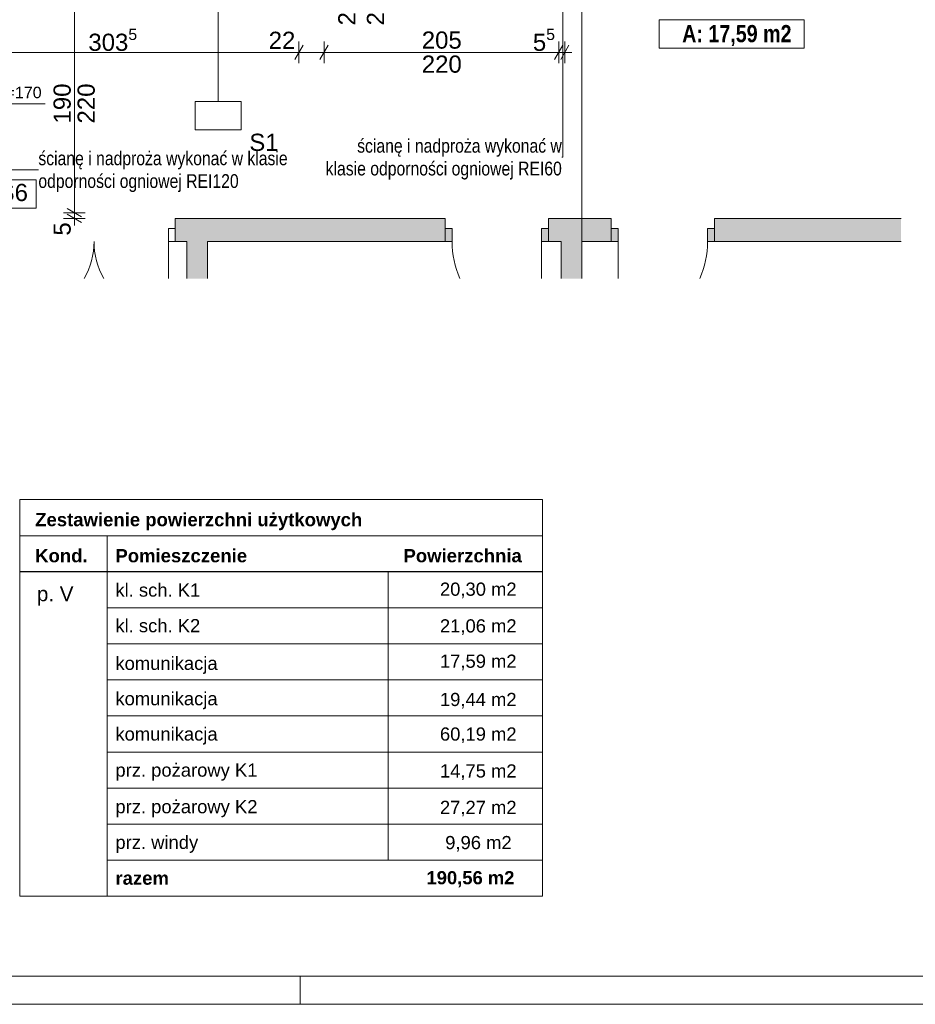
# Paper-space layout 'A-35 RZUT - PIĘTRO 5' of a CAD drawing. Header units: millimetres. Extents: x 0 to 800, y 0 to 500.
# Tile 6 of 18: x 391 to 547, y 0 to 172. Entities that reach past the tile are written whole.
import ezdxf
from ezdxf.xclip import XClip

# ---------------------------------------------------------------- set-up
doc = ezdxf.new("R2010")
doc.units = ezdxf.units.MM
doc.header["$MEASUREMENT"] = 0
doc.header["$XCLIPFRAME"] = 0
doc.linetypes.add('DASHDOTX2', pattern=[1000, 500, -250, 0, -250])
doc.linetypes.add('PRZERYWANA_DU_A', pattern=[550, 350.0000000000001, -199.9999999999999])
for name, color, linetype, lineweight in [('0_Nr_pióra__1', 7, 'Continuous', 20), ('0_Nr_pióra__2', 8, 'Continuous', 13), ('A_Arkusz_Nr_pióra__1', 7, 'Continuous', 20), ('A_strefy_Nr_pióra__1', 7, 'Continuous', 20), ('A_wymiary_Nr_pióra__1', 7, 'Continuous', 20), ('A_wymiary_Nr_pióra__2', 8, 'Continuous', 13), ('A_ściany_Nr_pióra__1', 7, 'Continuous', 20), ('Drzwi Archicad_Nr_pióra__1', 7, 'Continuous', 20), ('Znaczniki drzwi Archicada_Nr_pióra__3', 252, 'Continuous', 13)]:
    doc.layers.add(name, color=color, linetype=linetype, lineweight=lineweight)
for name, color, linetype, lineweight, true_color in [('A_Arkusz_Nr_pióra__237', 7, 'Continuous', 5, 0x343434), ('A_opis ścian_Nr_pióra__19', 7, 'Continuous', 5, 0x191919), ('A_opis_Nr_pióra__10', 7, 'Continuous', 13, 0x4b4b4b), ('A_opis_Nr_pióra__255', 7, 'Continuous', 15, 0x242424), ('A_osie_Nr_pióra__16', 7, 'Continuous', 5, 0x0f0f0f)]:
    doc.layers.add(name, color=color, linetype=linetype, lineweight=lineweight, true_color=true_color)
for name, color, linetype in [('A_podrys', 7, 'Continuous'), ('A_ściany', 7, 'Continuous'), ('Drzwi Archicad', 7, 'Continuous')]:
    doc.layers.add(name, color=color, linetype=linetype)
doc.styles.add('STYL_AUTOMATYCZNY_1', font='arial.ttf')
doc.styles.add('STYL_AUTOMATYCZNY_2', font='ARIALN.TTF')
doc.styles.add('STYL_AUTOMATYCZNY_3', font='arial.ttf')
doc.styles.add('STYL_AUTOMATYCZNY_4', font='arial.ttf')
doc.styles.add('STYL_AUTOMATYCZNY_5', font='arial.ttf')
doc.styles.add('STYL_AUTOMATYCZNY_6', font='ARIALN.TTF')

# ---------------------------------------------------------------- blocks, each defined once
blk = doc.blocks.new('Rysunek_1_1', base_point=(-3193.413088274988, -631.4009495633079))
at = {"layer": 'A_ściany', "linetype": 'Continuous', "lineweight": 0, "true_color": 0x000000}
for points in [[(420.1811296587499, 137.2487183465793), (418.1811298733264, 137.2487183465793), (418.1811298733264, 133.1887186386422), (420.1811296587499, 133.1887186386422)], [(423.7811315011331, 137.2487162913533), (420.1811333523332, 137.2487162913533), (420.1811333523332, 126.7487223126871), (423.7811315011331, 126.7487223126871)], [(465.3280501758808, 137.248718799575), (423.7811296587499, 137.248718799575), (423.7811296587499, 133.1887186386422), (465.3280501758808, 133.1887186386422)], [(485.5811296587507, 137.248718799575), (483.3811300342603, 137.248718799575), (483.3811300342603, 133.1887186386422), (485.5811296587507, 133.1887186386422)], [(489.1811289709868, 137.2487162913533), (485.581130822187, 137.2487162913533), (485.581130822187, 126.7487223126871), (489.1811289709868, 126.7487223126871)], [(494.3280497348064, 137.2487186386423), (489.1811296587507, 137.2487186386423), (489.1811296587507, 133.1887186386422), (494.3280497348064, 133.1887186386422)], [(544.9695774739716, 137.248718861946), (512.3811267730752, 137.248718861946), (512.3811267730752, 133.1887216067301), (544.9695774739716, 133.1887216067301)]]:
    blk.add_hatch(color=18, dxfattribs=at).paths.add_polyline_path(points)
at = {"layer": 'Drzwi Archicad', "linetype": 'Continuous', "lineweight": 0, "true_color": 0xfdfdfd}
for points in [[(465.3280497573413, 135.4887186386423), (465.3280497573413, 133.1887186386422), (466.5280497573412, 133.1887186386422), (466.5280497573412, 135.4887186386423)], [(483.3811296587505, 133.1887186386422), (483.3811296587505, 135.4887186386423), (482.1811296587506, 135.4887186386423), (482.1811296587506, 133.1887186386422)], [(494.3280497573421, 133.1887186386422), (495.528049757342, 133.1887186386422), (495.528049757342, 135.4887186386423), (494.3280497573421, 135.4887186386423)], [(512.3811296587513, 135.4887186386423), (511.1811296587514, 135.4887186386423), (511.1811296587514, 133.1887186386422), (512.3811296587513, 133.1887186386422)]]:
    blk.add_hatch(color=7, dxfattribs=at).paths.add_polyline_path(points)
at = {"layer": '0_Nr_pióra__2', "color": 8, "linetype": 'PRZERYWANA_DU_A', "lineweight": 13, "ltscale": 2, "flags": 128}
blk.add_lwpolyline([(360.839159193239, 126.7487186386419), (544.9695795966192, 126.7487186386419)], dxfattribs=at)
at = {"layer": 'A_opis ścian_Nr_pióra__19', "color": 250, "linetype": 'Continuous', "lineweight": 5, "ltscale": 2, "true_color": 0x191919}
for p, q in [((425.6707694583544, 157.6756297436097), (425.6707694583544, 177.6756285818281)), ((429.6706662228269, 157.6756297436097), (421.6706711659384, 157.6756297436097)), ((421.6706711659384, 157.6756297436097), (421.6706711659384, 152.7256257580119)), ((429.6706662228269, 152.7256257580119), (429.6706662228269, 157.6756297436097)), ((421.6706711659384, 152.7256257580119), (429.6706662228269, 152.7256257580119)), ((393.8750415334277, 143.9635042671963), (385.8750464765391, 143.9635042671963)), ((393.8750415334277, 139.0134704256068), (393.8750415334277, 143.9635042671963)), ((385.8750464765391, 139.0134704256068), (393.8750415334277, 139.0134704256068))]:
    blk.add_line(p, q, dxfattribs=at)
at = {"layer": 'A_opis_Nr_pióra__255', "color": 250, "linetype": 'Continuous', "lineweight": 15, "ltscale": 2, "true_color": 0x242424}
for p, q in [((485.8709130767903, 182.9590792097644), (485.8709130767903, 147.9172884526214)), ((485.8709130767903, 147.9172884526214), (485.708451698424, 147.9172884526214)), ((380.5058121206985, 145.7301504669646), (394.0899374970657, 145.7301504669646)), ((394.0899374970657, 145.7301504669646), (394.2523914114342, 145.7301504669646))]:
    blk.add_line(p, q, dxfattribs=at)
at = {"layer": 'A_osie_Nr_pióra__16', "color": 250, "linetype": 'DASHDOTX2', "lineweight": 5, "ltscale": 2, "true_color": 0x0f0f0f}
blk.add_line((489.1811289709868, 425.6646741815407), (489.1811289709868, 126.748717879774), dxfattribs=at)
at = {"layer": 'A_strefy_Nr_pióra__1', "color": 7, "linetype": 'Continuous', "lineweight": 20, "ltscale": 2}
for p, q in [((502.7427056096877, 171.9439947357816), (502.7427056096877, 167.0028206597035)), ((502.7427056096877, 171.9439947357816), (528.0476289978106, 171.9439947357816)), ((528.0476289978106, 171.9439947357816), (528.0476289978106, 167.0028206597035)), ((502.7427056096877, 167.0028206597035), (528.0476289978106, 167.0028206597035))]:
    blk.add_line(p, q, dxfattribs=at)
at = {"layer": 'A_wymiary_Nr_pióra__1', "color": 7, "linetype": 'Continuous', "lineweight": 20, "ltscale": 2}
for p, q in [((440.511264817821, 167.4987212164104), (439.0678918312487, 164.9987222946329)), ((444.8912656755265, 167.4987212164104), (443.4478926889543, 164.9987222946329)), ((484.4478944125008, 164.9987222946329), (485.891267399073, 167.4987212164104)), ((486.9512670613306, 167.4987212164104), (485.5078940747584, 164.9987222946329)), ((399.2957998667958, 138.9701269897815), (401.7957987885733, 137.5267540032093)), ((399.2957998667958, 137.9704065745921), (401.7957987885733, 136.5270335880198))]:
    blk.add_line(p, q, dxfattribs=at)
at = {"layer": 'A_wymiary_Nr_pióra__2', "color": 8, "linetype": 'Continuous', "lineweight": 13, "ltscale": 2}
for p, q in [((400.5458030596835, 138.2484404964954), (400.5458030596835, 176.2484375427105)), ((439.7895783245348, 164.373724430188), (439.7895783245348, 168.1237265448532)), ((444.1695791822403, 164.373724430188), (444.1695791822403, 168.1237265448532)), ((485.1695809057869, 164.373724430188), (485.1695809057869, 168.1237265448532)), ((486.2295805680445, 164.373724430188), (486.2295805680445, 168.1237265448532)), ((379.1311303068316, 166.2487254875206), (439.7895783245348, 166.2487254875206)), ((439.7895783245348, 166.2487254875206), (444.1695791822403, 166.2487254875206)), ((444.1695791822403, 166.2487254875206), (485.1695809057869, 166.2487254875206)), ((485.1695809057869, 166.2487254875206), (486.2295805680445, 166.2487254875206)), ((486.2295805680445, 166.2487254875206), (487.4520789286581, 166.2487254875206)), ((402.4208041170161, 138.2484404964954), (398.6708020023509, 138.2484404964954)), ((400.5458030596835, 137.2487200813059), (400.5458030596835, 138.2484404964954)), ((402.4208041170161, 137.2487200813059), (398.6708020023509, 137.2487200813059)), ((400.5458030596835, 136.0262217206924), (400.5458030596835, 137.2487200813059))]:
    blk.add_line(p, q, dxfattribs=at)
at = {"layer": 'A_ściany_Nr_pióra__1', "color": 7, "linetype": 'Continuous', "lineweight": 20, "ltscale": 2}
for p, q in [((418.1811327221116, 137.2487200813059), (418.921128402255, 137.2487200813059)), ((418.1811327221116, 135.4887168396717), (418.1811327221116, 137.2487200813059)), ((465.3280502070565, 137.2487200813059), (464.5880470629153, 137.2487200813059)), ((465.3280502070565, 135.4887168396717), (465.3280502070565, 137.2487200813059)), ((483.3811323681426, 137.2487200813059), (484.1211280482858, 137.2487200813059)), ((483.3811323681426, 135.4887168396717), (483.3811323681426, 137.2487200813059)), ((494.3280481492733, 137.2487200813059), (493.58805246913, 137.2487200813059)), ((494.3280481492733, 135.4887168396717), (494.3280481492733, 137.2487200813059)), ((512.3811303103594, 137.2487200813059), (513.1211259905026, 137.2487200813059)), ((512.3811303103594, 135.4887168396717), (512.3811303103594, 137.2487200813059)), ((418.1811327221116, 133.1887157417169), (418.1811327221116, 135.4887168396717)), ((465.3280502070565, 133.1887157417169), (465.3280502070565, 135.4887168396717)), ((483.3811323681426, 133.1887157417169), (483.3811323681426, 135.4887168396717)), ((494.3280481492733, 133.1887157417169), (494.3280481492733, 135.4887168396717)), ((512.3811303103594, 133.1887157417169), (512.3811303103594, 135.4887168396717)), ((418.1811327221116, 133.1887157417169), (418.921128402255, 133.1887157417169)), ((465.3280502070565, 133.1887157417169), (464.3880492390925, 133.1887157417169)), ((483.3811323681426, 133.1887157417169), (484.3211333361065, 133.1887157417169)), ((494.3280481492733, 133.1887157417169), (493.3880471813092, 133.1887157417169)), ((512.3811303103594, 133.1887157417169), (513.3211312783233, 133.1887157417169))]:
    blk.add_line(p, q, dxfattribs=at)
at = {"layer": 'A_ściany_Nr_pióra__1', "color": 7, "linetype": 'Continuous', "lineweight": 20, "ltscale": 2, "flags": 128}
for points in [[(420.1811296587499, 137.2487186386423), (418.1811296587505, 137.2487186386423)], [(423.7811296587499, 137.2487186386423), (420.1811296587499, 137.2487186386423)], [(465.3280497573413, 137.2487186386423), (423.7811296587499, 137.2487186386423)], [(485.5811296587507, 137.2487186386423), (483.3811296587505, 137.2487186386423)], [(489.1811296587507, 137.2487186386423), (485.5811296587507, 137.2487186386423)], [(494.3280497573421, 137.2487186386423), (489.1811296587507, 137.2487186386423)], [(544.9695795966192, 137.2487186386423), (512.3811296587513, 137.2487186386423)], [(418.1811296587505, 133.1887186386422), (420.1811296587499, 133.1887186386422)], [(420.1811296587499, 133.1887186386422), (420.1811296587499, 126.7487186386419)], [(423.7811296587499, 133.1887186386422), (465.3280497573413, 133.1887186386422)], [(423.7811296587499, 126.7487186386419), (423.7811296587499, 133.1887186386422)], [(483.3811296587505, 133.1887186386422), (485.5811296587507, 133.1887186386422)], [(485.5811296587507, 133.1887186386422), (485.5811296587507, 126.7487186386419)], [(489.1811296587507, 133.1887186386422), (494.3280497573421, 133.1887186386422)], [(489.1811296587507, 126.7487186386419), (489.1811296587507, 133.1887186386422)], [(512.3811296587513, 133.1887186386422), (544.9695795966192, 133.1887186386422)]]:
    blk.add_lwpolyline(points, dxfattribs=at)
at = {"layer": 'Drzwi Archicad_Nr_pióra__1', "color": 7, "linetype": 'Continuous', "lineweight": 20, "ltscale": 2}
for p, q in [((418.1811327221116, 135.4887168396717), (418.1811327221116, 137.2487200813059)), ((418.1811327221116, 135.4887168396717), (418.1811327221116, 137.2487200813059)), ((418.1811327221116, 137.2487200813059), (418.921128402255, 137.2487200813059)), ((418.1811327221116, 137.2487200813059), (418.921128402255, 137.2487200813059)), ((465.3280502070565, 137.2487200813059), (464.5880470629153, 137.2487200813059)), ((465.3280502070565, 137.2487200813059), (464.5880470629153, 137.2487200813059)), ((465.3280502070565, 135.4887168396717), (465.3280502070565, 137.2487200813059)), ((465.3280502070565, 135.4887168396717), (465.3280502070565, 137.2487200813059)), ((483.3811323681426, 135.4887168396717), (483.3811323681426, 137.2487200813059)), ((483.3811323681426, 135.4887168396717), (483.3811323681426, 137.2487200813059)), ((483.3811323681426, 137.2487200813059), (484.1211280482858, 137.2487200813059)), ((483.3811323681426, 137.2487200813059), (484.1211280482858, 137.2487200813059)), ((494.3280481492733, 137.2487200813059), (493.58805246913, 137.2487200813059)), ((494.3280481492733, 137.2487200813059), (493.58805246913, 137.2487200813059)), ((494.3280481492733, 135.4887168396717), (494.3280481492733, 137.2487200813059)), ((494.3280481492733, 135.4887168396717), (494.3280481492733, 137.2487200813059)), ((512.3811303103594, 135.4887168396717), (512.3811303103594, 137.2487200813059)), ((512.3811303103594, 135.4887168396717), (512.3811303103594, 137.2487200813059)), ((512.3811303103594, 137.2487200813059), (513.1211259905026, 137.2487200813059)), ((512.3811303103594, 137.2487200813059), (513.1211259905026, 137.2487200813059)), ((416.9811308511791, 133.1887157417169), (416.9811308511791, 135.4887168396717)), ((416.9811308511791, 135.4887168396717), (418.1811327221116, 135.4887168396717)), ((418.1811327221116, 135.4887168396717), (418.1811327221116, 133.1887157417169)), ((418.1811327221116, 133.1887157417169), (418.1811327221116, 135.4887168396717)), ((418.1811327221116, 133.1887157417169), (418.1811327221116, 135.4887168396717)), ((465.3280502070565, 135.4887168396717), (466.5280520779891, 135.4887168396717)), ((465.3280502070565, 133.1887157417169), (465.3280502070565, 135.4887168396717)), ((465.3280502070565, 133.1887157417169), (465.3280502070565, 135.4887168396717)), ((465.3280502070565, 133.1887157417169), (465.3280502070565, 135.4887168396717)), ((466.5280520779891, 135.4887168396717), (466.5280520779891, 133.1887157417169)), ((482.18113049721, 133.1887157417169), (482.18113049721, 135.4887168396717)), ((482.18113049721, 135.4887168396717), (483.3811323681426, 135.4887168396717)), ((483.3811323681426, 135.4887168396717), (483.3811323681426, 133.1887157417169)), ((483.3811323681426, 133.1887157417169), (483.3811323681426, 135.4887168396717)), ((483.3811323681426, 133.1887157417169), (483.3811323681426, 135.4887168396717)), ((495.5280500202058, 135.4887168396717), (494.3280481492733, 135.4887168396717)), ((494.3280481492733, 135.4887168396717), (494.3280481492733, 133.1887157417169)), ((494.3280481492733, 133.1887157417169), (494.3280481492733, 135.4887168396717)), ((494.3280481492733, 133.1887157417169), (494.3280481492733, 135.4887168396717)), ((495.5280500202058, 133.1887157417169), (495.5280500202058, 135.4887168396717)), ((512.3811303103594, 135.4887168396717), (511.1811284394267, 135.4887168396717)), ((511.1811284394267, 135.4887168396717), (511.1811284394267, 133.1887157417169)), ((512.3811303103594, 133.1887157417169), (512.3811303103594, 135.4887168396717)), ((512.3811303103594, 133.1887157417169), (512.3811303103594, 135.4887168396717)), ((512.3811303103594, 133.1887157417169), (512.3811303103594, 135.4887168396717)), ((416.9811308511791, 133.1887190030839), (416.9811308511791, 126.7487219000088)), ((418.1811327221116, 133.1887157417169), (416.9811308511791, 133.1887157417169)), ((418.1811327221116, 133.1887157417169), (418.921128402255, 133.1887157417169)), ((418.1811327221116, 133.1887157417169), (418.921128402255, 133.1887157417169)), ((465.3280502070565, 133.1887157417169), (464.3880492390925, 133.1887157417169)), ((465.3280502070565, 133.1887157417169), (464.3880492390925, 133.1887157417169)), ((466.5280520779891, 133.1887157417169), (465.3280502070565, 133.1887157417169)), ((482.18113049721, 133.1887171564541), (482.18113049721, 126.7487200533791)), ((483.3811323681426, 133.1887157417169), (482.18113049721, 133.1887157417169)), ((483.3811323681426, 133.1887157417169), (484.3211333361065, 133.1887157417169)), ((483.3811323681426, 133.1887157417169), (484.3211333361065, 133.1887157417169)), ((494.3280481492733, 133.1887157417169), (493.3880471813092, 133.1887157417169)), ((494.3280481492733, 133.1887157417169), (493.3880471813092, 133.1887157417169)), ((494.3280481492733, 133.1887157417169), (495.5280500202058, 133.1887157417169)), ((495.5280500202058, 133.1887171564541), (495.5280500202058, 126.7487200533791)), ((511.1811284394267, 133.1887157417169), (512.3811303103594, 133.1887157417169)), ((512.3811303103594, 133.1887157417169), (513.3211312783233, 133.1887157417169)), ((512.3811303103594, 133.1887157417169), (513.3211312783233, 133.1887157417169))]:
    blk.add_line(p, q, dxfattribs=at)
for centre, radius, start, end in [((390.9811296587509, 133.1887186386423), 13.00000000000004, 330.3048844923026, 0), ((416.9811296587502, 133.1887186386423), 13.00000000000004, 180, 209.6951155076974), ((482.1811296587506, 133.1887186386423), 15.65307990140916, 180, 204.2941078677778), ((495.528049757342, 133.1887186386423), 15.65307990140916, 335.7058921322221, 0)]:
    blk.add_arc(centre, radius, start, end, dxfattribs=at)
at = {"layer": 'Znaczniki drzwi Archicada_Nr_pióra__3', "color": 252, "linetype": 'Continuous', "lineweight": 13, "ltscale": 2}
blk.add_line((372.6311301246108, 157.2484427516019), (395.4203801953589, 157.2484427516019), dxfattribs=at)
at = {"layer": 'A_opis ścian_Nr_pióra__19', "color": 250, "linetype": 'Continuous', "lineweight": 5, "true_color": 0x191919, "attachment_point": 2, "style": 'STYL_AUTOMATYCZNY_1'}
for s, insert, char_height in [('\\A1;{\\pqc;\\fArial|b0|i0|c238|p0;\\W1.000000;S1}', (433.6706691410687, 152.0399088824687), 3.000000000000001), ('\\A1;{\\pqc;\\fArial|b0|i0|c238|p0;\\W1.000000;S6}', (389.8750445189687, 143.2777931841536), 3)]:
    blk.add_mtext(s, dxfattribs=dict(at, insert=insert, char_height=char_height))
at = {"layer": 'A_opis_Nr_pióra__10', "color": 251, "linetype": 'Continuous', "lineweight": 13, "true_color": 0x4b4b4b, "char_height": 2.400000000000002, "line_spacing_factor": 0.9929321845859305, "style": 'STYL_AUTOMATYCZNY_2'}
for s, insert, width, attachment_point in [('\\A1;{\\pqr;\\fArial Narrow|b0|i0|c238|p0;\\W1.000000;ścianę i nadproża wykonać w klasie odporności ogniowej REI60}', (485.7084542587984, 147.5800759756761), 42.19162256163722, 6), ('\\A1;{\\pql;\\fArial Narrow|b0|i0|c238|p0;\\W1.000000;ścianę i nadproża wykonać w klasie odporności ogniowej REI120}', (394.2523947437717, 145.3929352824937), 45.5156687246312, 4)]:
    blk.add_mtext(s, dxfattribs=dict(at, insert=insert, width=width, attachment_point=attachment_point))
at = {"layer": 'A_strefy_Nr_pióra__1', "color": 7, "linetype": 'Continuous', "lineweight": 20, "insert": (506.7427063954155, 171.0154587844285), "char_height": 3, "attachment_point": 1, "style": 'STYL_AUTOMATYCZNY_6'}
blk.add_mtext('\\A1;{\\pql;\\fArial Narrow|b1|i0|c238|p0;\\W1.000000;A: 17,59 m2}', dxfattribs=at)
at = {"layer": 'A_wymiary_Nr_pióra__1', "color": 7, "linetype": 'Continuous', "lineweight": 20, "char_height": 3, "attachment_point": 7, "style": 'STYL_AUTOMATYCZNY_1'}
for s, insert in [('\\A1;{\\pql;\\fArial|b0|i0|c238|p0;\\W1.000000;303\\fArial|b0|i0|c238|p0;\\W1.000000;\\A1{\\H.66x;\\S5^  ;}}', (402.9848195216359, 165.6313254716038)), ('\\A1;{\\pql;\\fArial|b0|i0|c238|p0;\\W1.000000;5\\fArial|b0|i0|c238|p0;\\W1.000000;\\A1{\\H.66x;\\S5^  ;}}', (480.6486996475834, 165.6333343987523))]:
    blk.add_mtext(s, dxfattribs=dict(at, insert=insert))
at = {"layer": 'A_wymiary_Nr_pióra__1', "color": 7, "linetype": 'Continuous', "lineweight": 20, "char_height": 3, "attachment_point": 7, "rotation": 90, "style": 'STYL_AUTOMATYCZNY_5'}
for s, insert, width in [('\\A1;{\\pql;\\fArial|b0|i0|c238|p0;\\W1.000000;25}', (449.6895795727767, 170.9498732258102), 4.57635), ('\\A1;{\\pql;\\fArial|b0|i0|c238|p0;\\W1.000000;25}', (454.6895795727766, 170.9498732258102), 4.57635), ('\\A1;{\\pql;\\fArial|b0|i0|c238|p0;\\W1.000000;190}', (399.9458015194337, 153.8161853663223), 6.86451), ('\\A1;{\\pql;\\fArial|b0|i0|c238|p0;\\W1.000000;220}', (404.1458016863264, 153.8161853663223), 6.86451), ('\\A1;{\\pql;\\fArial|b0|i0|c238|p0;\\W1.000000;5}', (399.9458015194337, 134.2380466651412), 2.288172)]:
    blk.add_mtext(s, dxfattribs=dict(at, insert=insert, width=width))
at = {"layer": 'A_wymiary_Nr_pióra__1', "color": 7, "linetype": 'Continuous', "lineweight": 20, "char_height": 3, "attachment_point": 7, "style": 'STYL_AUTOMATYCZNY_5'}
for s, insert, width in [('\\A1;{\\pql;\\fArial|b0|i0|c238|p0;\\W1.000000;22}', (434.4907295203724, 166.8487233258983), 4.57635), ('\\A1;{\\pql;\\fArial|b0|i0|c238|p0;\\W1.000000;205}', (461.2373245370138, 166.8487233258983), 6.86451), ('\\A1;{\\pql;\\fArial|b0|i0|c238|p0;\\W1.000000;220}', (461.2373245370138, 162.6487231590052), 6.86451)]:
    blk.add_mtext(s, dxfattribs=dict(at, insert=insert, width=width))
at = {"layer": 'Znaczniki drzwi Archicada_Nr_pióra__3', "color": 252, "linetype": 'Continuous', "lineweight": 13, "insert": (379.131129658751, 158.2139875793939), "char_height": 2, "attachment_point": 7, "style": 'STYL_AUTOMATYCZNY_4'}
blk.add_mtext('\\A1;{\\pql;\\fArial CE|b0|i0|c238|p0;\\W1.000000;110+60=170}', dxfattribs=at)

psp = doc.layouts.new('A-35 RZUT - PIĘTRO 5')

# ---------------------------------------------------------------- linework, layer by layer
at = {"layer": '0_Nr_pióra__1', "color": 7, "linetype": 'Continuous', "lineweight": 20}
for p, q in [((390.9990717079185, 88.13490390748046), (482.3490717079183, 88.13490390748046)), ((390.9990717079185, 75.53490390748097), (390.9990717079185, 88.13490390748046)), ((482.3490717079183, 88.13490390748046), (482.3490717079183, 75.53490390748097)), ((390.9990717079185, 81.8349039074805), (482.3490717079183, 81.8349039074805)), ((406.2990717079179, 81.8349039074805), (406.2990717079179, 75.53490390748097)), ((390.9990717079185, 75.55758917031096), (482.3490717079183, 75.55758917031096)), ((390.9990717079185, 18.85758917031), (390.9990717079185, 75.55758917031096)), ((390.9990717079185, 75.53490390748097), (482.3490717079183, 75.53490390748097)), ((406.2990717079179, 75.55758917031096), (406.2990717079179, 18.85758917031)), ((455.3490717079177, 75.55758917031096), (455.3490717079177, 25.15758917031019)), ((482.3490717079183, 75.55758917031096), (482.3490717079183, 18.85758917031)), ((406.2990717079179, 69.25758917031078), (482.3490717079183, 69.25758917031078)), ((406.2990717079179, 62.95758917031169), (482.3490717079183, 62.95758917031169)), ((406.2990717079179, 56.65758917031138), (482.3490717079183, 56.65758917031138)), ((406.2990717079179, 50.35758917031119), (482.3490717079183, 50.35758917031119)), ((406.2990717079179, 44.05758917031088), (482.3490717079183, 44.05758917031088)), ((406.2990717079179, 37.75758917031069), (482.3490717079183, 37.75758917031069)), ((406.2990717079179, 31.4575891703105), (482.3490717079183, 31.4575891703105)), ((406.2990717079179, 25.15758917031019), (482.3490717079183, 25.15758917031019)), ((390.9990717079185, 18.85758917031), (482.3490717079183, 18.85758917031))]:
    psp.add_line(p, q, dxfattribs=at)
at = {"layer": 'A_Arkusz_Nr_pióra__1', "color": 7, "linetype": 'Continuous', "lineweight": 20}
psp.add_line((795.1000000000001, 4.900001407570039), (29.89980349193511, 4.900326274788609), dxfattribs=at)
at = {"layer": 'A_Arkusz_Nr_pióra__1', "color": 7, "linetype": 'Continuous', "lineweight": 20, "flags": 128}
psp.add_lwpolyline([(-1.387778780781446e-13, 499.9999999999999), (799.9999999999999, 499.9999999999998), (800, 1.836970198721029e-14), (0, 7.388085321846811e-14)], close=True, dxfattribs=at)
at = {"layer": 'A_Arkusz_Nr_pióra__237', "color": 250, "linetype": 'Continuous', "lineweight": 5, "true_color": 0x343434}
psp.add_line((440.0000000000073, 5.067252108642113e-05), (440.0000000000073, 4.900050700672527), dxfattribs=at)

# ---------------------------------------------------------------- block references
at = {"layer": 'A_podrys', "color": 37, "linetype": 'Continuous', "lineweight": 5, "true_color": 0x656532}
ref = psp.add_blockref('Rysunek_1_1', (-3193.413088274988, -631.4009495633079), dxfattribs=at)
XClip(ref).set_block_clipping_path([(44.06963709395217, 126.7487186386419), (544.9695795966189, 478.1668323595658)])

# ---------------------------------------------------------------- texts
at = {"layer": '0_Nr_pióra__1', "color": 7, "linetype": 'Continuous', "lineweight": 20}
for s, insert, char_height, attachment_point, style in [('\\A1;{\\pql;\\fArial|b1|i0|c238|p0;\\W1.000000;Zestawienie powierzchni użytkowych}', (393.6990717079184, 85.80573712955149), 2.315104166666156, 1, 'STYL_AUTOMATYCZNY_3'), ('\\A1;{\\pql;\\fArial|b1|i0|c238|p0;\\W1.000000;Kond.}', (393.6990717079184, 79.50574172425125), 2.315104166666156, 1, 'STYL_AUTOMATYCZNY_3'), ('\\A1;{\\pql;\\fArial|b1|i0|c238|p0;\\W1.000000;Pomieszczenie}', (407.7151858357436, 79.50581629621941), 2.315104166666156, 1, 'STYL_AUTOMATYCZNY_3'), ('\\A1;{\\pql;\\fArial|b1|i0|c238|p0;\\W1.000000; Powierzchnia}', (457.149071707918, 79.50573712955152), 2.315104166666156, 1, 'STYL_AUTOMATYCZNY_3'), ('\\A1;{\\pql;\\fArial|b0|i0|c238|p0;\\W1.000000;p. V}', (393.9990717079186, 72.9696810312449), 2.572337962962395, 1, 'STYL_AUTOMATYCZNY_1'), ('\\A1;{\\pql;\\fArial|b0|i0|c238|p0;\\W1.000000;kl. sch. K1}', (407.7151858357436, 73.49001815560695), 2.3, 1, 'STYL_AUTOMATYCZNY_1'), ('\\A1;{\\pqr;\\fArial|b0|i0|c238|p0;\\W1.000000;    20,30 m2}', (477.8092430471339, 73.64841590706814), 2.3, 3, 'STYL_AUTOMATYCZNY_1'), ('\\A1;{\\pql;\\fArial|b0|i0|c238|p0;\\W1.000000;kl. sch. K2}', (407.7151858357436, 67.27267398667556), 2.3, 1, 'STYL_AUTOMATYCZNY_1'), ('\\A1;{\\pqr;\\fArial|b0|i0|c238|p0;\\W1.000000;    21,06 m2}', (477.8086717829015, 67.23815009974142), 2.3, 3, 'STYL_AUTOMATYCZNY_1'), ('\\A1;{\\pql;\\fArial|b0|i0|c238|p0;\\W1.000000;komunikacja}', (407.7151858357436, 60.70144501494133), 2.3, 1, 'STYL_AUTOMATYCZNY_1'), ('\\A1;{\\pqr;\\fArial|b0|i0|c238|p0;\\W1.000000;    17,59 m2}', (477.8086717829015, 61.06930624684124), 2.3, 3, 'STYL_AUTOMATYCZNY_1'), ('\\A1;{\\pql;\\fArial|b0|i0|c238|p0;\\W1.000000;komunikacja}', (407.7151858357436, 54.52600468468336), 2.3, 1, 'STYL_AUTOMATYCZNY_1'), ('\\A1;{\\pqr;\\fArial|b0|i0|c238|p0;\\W1.000000;    19,44 m2}', (477.8086717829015, 54.38593716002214), 2.3, 3, 'STYL_AUTOMATYCZNY_1'), ('\\A1;{\\pql;\\fArial|b0|i0|c238|p0;\\W1.000000;komunikacja}', (407.7151858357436, 48.35606141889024), 2.3, 1, 'STYL_AUTOMATYCZNY_1'), ('\\A1;{\\pqr;\\fArial|b0|i0|c238|p0;\\W1.000000;    60,19 m2}', (477.8086717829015, 48.3479234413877), 2.3, 3, 'STYL_AUTOMATYCZNY_1'), ('\\A1;{\\pql;\\fArial|b0|i0|c238|p0;\\W1.000000;prz. pożarowy K1}', (407.7151858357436, 42.05410189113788), 2.3, 1, 'STYL_AUTOMATYCZNY_1'), ('\\A1;{\\pqr;\\fArial|b0|i0|c238|p0;\\W1.000000;    14,75 m2}', (477.8086717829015, 41.90576554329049), 2.3, 3, 'STYL_AUTOMATYCZNY_1'), ('\\A1;{\\pql;\\fArial|b0|i0|c238|p0;\\W1.000000;prz. pożarowy K2}', (407.7151858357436, 35.66488683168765), 2.3, 1, 'STYL_AUTOMATYCZNY_1'), ('\\A1;{\\pqr;\\fArial|b0|i0|c238|p0;\\W1.000000;    27,27 m2}', (477.8086717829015, 35.53895407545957), 2.3, 3, 'STYL_AUTOMATYCZNY_1'), ('\\A1;{\\pql;\\fArial|b0|i0|c238|p0;\\W1.000000;prz. windy}', (407.7151858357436, 29.43936213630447), 2.3, 1, 'STYL_AUTOMATYCZNY_1'), ('\\A1;{\\pqr;\\fArial|b0|i0|c238|p0;\\W1.000000;     9,96 m2}', (476.9464717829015, 29.39393083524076), 2.3, 3, 'STYL_AUTOMATYCZNY_1'), ('\\A1;{\\pql;\\fArial|b1|i0|c238|p0;\\W1.000000;razem }', (407.7151858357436, 23.19421026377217), 2.315104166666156, 1, 'STYL_AUTOMATYCZNY_3'), ('\\A1;{\\pqr;\\fArial|b1|i0|c238|p0;\\W1.000000;   190,56 m2}', (477.4275752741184, 23.2561592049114), 2.3, 3, 'STYL_AUTOMATYCZNY_3')]:
    psp.add_mtext(s, dxfattribs=dict(at, insert=insert, char_height=char_height, attachment_point=attachment_point, style=style))

doc.saveas('drawing.dxf')
